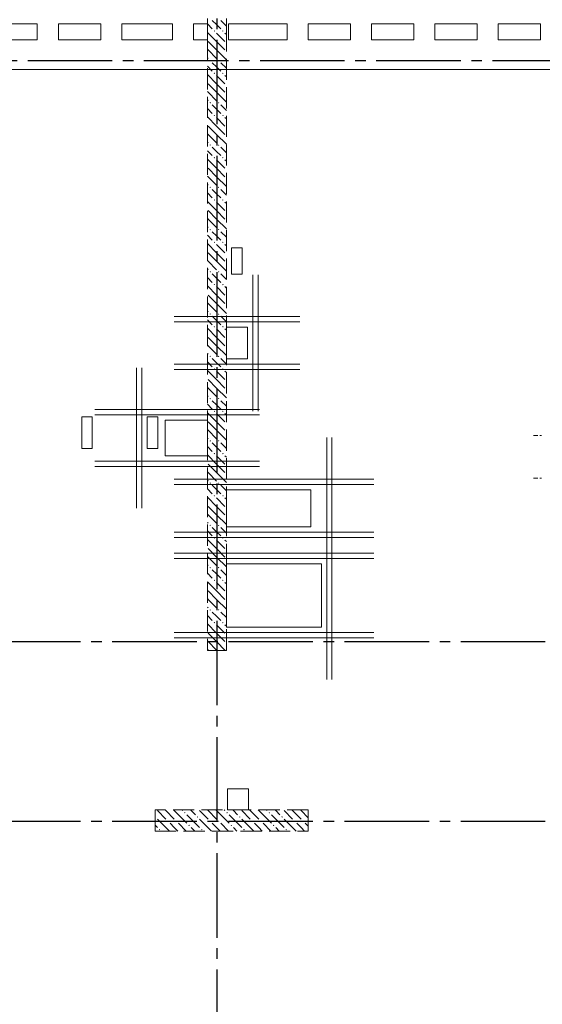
# Model space of a CAD drawing. Header units: millimetres. Extents: x 0 to 61017, y 0 to 42000.
# Tile 8 of 23: x 11933 to 16882, y 25370 to 34690. Entities that reach past the tile are written whole.
import ezdxf

# ---------------------------------------------------------------- set-up
doc = ezdxf.new("R2010")
doc.units = ezdxf.units.MM
doc.linetypes.add('______2', pattern=[270, 200, -70])
doc.linetypes.add('______5', pattern=[1100, 800, -100, 100, -100])
doc.layers.add('ЖБ Перекрытие верхний уровень', color=7, linetype='Continuous', lineweight=25, true_color=0xe0e0ff)
doc.layers.add('ЖБ Стена верхний уровень', color=7, linetype='Continuous', lineweight=25, true_color=0x006e00)
for name, color, linetype, lineweight in [('ЖБ Пилон', 180, 'Continuous', 25), ('Обрамление проемов стержнями', 7, 'Continuous', 25), ('Оси', 40, '______5', 18), ('Позиционная метка линия выноска', 7, 'Continuous', 13)]:
    doc.layers.add(name, color=color, linetype=linetype, lineweight=lineweight)

msp = doc.modelspace()

# ---------------------------------------------------------------- hatches: boundary and pattern name
at = {"layer": 'ЖБ Пилон', "linetype": 'Continuous', "lineweight": 18, "transparency": 33554687}
for points in [[(13215, 27147.7), (13216.9, 27149.6), (13223.4, 27143.1), (13216.9, 27136.6), (13215, 27138.6)], [(13490.5, 27183.1), (13497, 27189.6), (13503.4, 27183.1), (13497, 27176.6)], [(13610.5, 27143.1), (13616.9, 27149.6), (13623.4, 27143.1), (13616.9, 27136.6)], [(13890.5, 27183.1), (13897, 27189.6), (13903.4, 27183.1), (13897, 27176.6)], [(14010.5, 27143.1), (14016.9, 27149.6), (14023.4, 27143.1), (14016.9, 27136.6)], [(14290.5, 27183.1), (14297, 27189.6), (14303.4, 27183.1), (14297, 27176.6)], [(14410.5, 27143.1), (14416.9, 27149.6), (14423.4, 27143.1), (14416.9, 27136.6)], [(13250.5, 27023.1), (13257, 27029.6), (13263.5, 27023.1), (13257, 27016.6)], [(13330.5, 27103.1), (13337, 27109.6), (13343.5, 27103.1), (13337, 27096.6)], [(13410.5, 27103.1), (13416.9, 27109.6), (13423.4, 27103.1), (13416.9, 27096.6)], [(13530.5, 27063.1), (13537, 27069.6), (13543.5, 27063.1), (13537, 27056.6)], [(13650.5, 27023.1), (13657, 27029.6), (13663.5, 27023.1), (13657, 27016.6)], [(13730.5, 27103.1), (13737, 27109.6), (13743.5, 27103.1), (13737, 27096.6)], [(13810.5, 27103.1), (13816.9, 27109.6), (13823.4, 27103.1), (13816.9, 27096.6)], [(13930.5, 27063.1), (13937, 27069.6), (13943.5, 27063.1), (13937, 27056.6)], [(14050.5, 27023.1), (14057, 27029.6), (14063.5, 27023.1), (14057, 27016.6)], [(14130.5, 27103.1), (14137, 27109.6), (14143.5, 27103.1), (14137, 27096.6)], [(14210.5, 27103.1), (14216.9, 27109.6), (14223.4, 27103.1), (14216.9, 27096.6)], [(14330.5, 27063.1), (14337, 27069.6), (14343.5, 27063.1), (14337, 27056.6)], [(14450.5, 27023.1), (14457, 27029.6), (14463.5, 27023.1), (14457, 27016.6)], [(14530.5, 27103.1), (14537, 27109.6), (14543.5, 27103.1), (14537, 27096.6)], [(14610.5, 27103.1), (14616.9, 27109.6), (14623.4, 27103.1), (14616.9, 27096.6)]]:
    msp.add_hatch(color=7, dxfattribs=at).paths.add_polyline_path(points, flags=16)
at = {"layer": 'ЖБ Стена верхний уровень', "linetype": 'Continuous', "lineweight": 18, "transparency": 33554687}
for points in [[(13770.5, 34583.1), (13777, 34589.6), (13783.5, 34583.1), (13777, 34576.6)], [(13850.5, 34583.1), (13857, 34589.6), (13863.5, 34583.1), (13857, 34576.6)], [(13730.5, 34303.1), (13737, 34309.6), (13743.5, 34303.1), (13737, 34296.6)], [(13810.5, 34303.1), (13816.9, 34309.6), (13823.4, 34303.1), (13816.9, 34296.6)], [(13770.5, 34183.1), (13777, 34189.6), (13783.5, 34183.1), (13777, 34176.6)], [(13850.5, 34183.1), (13857, 34189.6), (13863.5, 34183.1), (13857, 34176.6)], [(13730.5, 33903.1), (13737, 33909.6), (13743.5, 33903.1), (13737, 33896.6)], [(13810.5, 33903.1), (13816.9, 33909.6), (13823.4, 33903.1), (13816.9, 33896.6)], [(13770.5, 33783.1), (13777, 33789.6), (13783.5, 33783.1), (13777, 33776.6)], [(13850.5, 33783.1), (13857, 33789.6), (13863.5, 33783.1), (13857, 33776.6)], [(13730.5, 33503.1), (13737, 33509.6), (13743.5, 33503.1), (13737, 33496.6)], [(13810.5, 33503.1), (13816.9, 33509.6), (13823.4, 33503.1), (13816.9, 33496.6)], [(13770.5, 33383.1), (13777, 33389.6), (13783.5, 33383.1), (13777, 33376.6)], [(13850.5, 33383.1), (13857, 33389.6), (13863.5, 33383.1), (13857, 33376.6)], [(13730.5, 33103.1), (13737, 33109.6), (13743.5, 33103.1), (13737, 33096.6)], [(13810.5, 33103.1), (13816.9, 33109.6), (13823.4, 33103.1), (13816.9, 33096.6)], [(13770.5, 32983.1), (13777, 32989.6), (13783.5, 32983.1), (13777, 32976.6)], [(13850.5, 32983.1), (13857, 32989.6), (13863.5, 32983.1), (13857, 32976.6)], [(13730.5, 32703.1), (13737, 32709.6), (13743.5, 32703.1), (13737, 32696.6)], [(13810.5, 32703.1), (13816.9, 32709.6), (13823.4, 32703.1), (13816.9, 32696.6)], [(13770.5, 32583.1), (13777, 32589.6), (13783.5, 32583.1), (13777, 32576.6)], [(13850.5, 32583.1), (13857, 32589.6), (13863.5, 32583.1), (13857, 32576.6)], [(13730.5, 32303.1), (13737, 32309.6), (13743.5, 32303.1), (13737, 32296.6)], [(13810.5, 32303.1), (13816.9, 32309.6), (13823.4, 32303.1), (13816.9, 32296.6)], [(13770.5, 32183.1), (13777, 32189.6), (13783.5, 32183.1), (13777, 32176.6)], [(13850.5, 32183.1), (13857, 32189.6), (13863.5, 32183.1), (13857, 32176.6)], [(13730.5, 31903.1), (13737, 31909.6), (13743.5, 31903.1), (13737, 31896.6)], [(13810.5, 31903.1), (13816.9, 31909.6), (13823.4, 31903.1), (13816.9, 31896.6)], [(13770.5, 31783.1), (13777, 31789.6), (13783.5, 31783.1), (13777, 31776.6)], [(13850.5, 31783.1), (13857, 31789.6), (13863.5, 31783.1), (13857, 31776.6)], [(13730.5, 31503.1), (13737, 31509.6), (13743.5, 31503.1), (13737, 31496.6)], [(13810.5, 31503.1), (13816.9, 31509.6), (13823.4, 31503.1), (13816.9, 31496.6)], [(13770.5, 31383.1), (13777, 31389.6), (13783.5, 31383.1), (13777, 31376.6)], [(13850.5, 31383.1), (13857, 31389.6), (13863.5, 31383.1), (13857, 31376.6)], [(13730.5, 31103.1), (13737, 31109.6), (13743.5, 31103.1), (13737, 31096.6)], [(13810.5, 31103.1), (13816.9, 31109.6), (13823.4, 31103.1), (13816.9, 31096.6)], [(13770.5, 30983.1), (13777, 30989.6), (13783.5, 30983.1), (13777, 30976.6)], [(13850.5, 30983.1), (13857, 30989.6), (13863.5, 30983.1), (13857, 30976.6)], [(13730.5, 30703.1), (13737, 30709.6), (13743.5, 30703.1), (13737, 30696.6)], [(13810.5, 30703.1), (13816.9, 30709.6), (13823.4, 30703.1), (13816.9, 30696.6)], [(13770.5, 30583.1), (13777, 30589.6), (13783.5, 30583.1), (13777, 30576.6)], [(13850.5, 30583.1), (13857, 30589.6), (13863.5, 30583.1), (13857, 30576.6)], [(13730.5, 30303.1), (13737, 30309.6), (13743.5, 30303.1), (13737, 30296.6)], [(13810.5, 30303.1), (13816.9, 30309.6), (13823.4, 30303.1), (13816.9, 30296.6)], [(13770.5, 30183.1), (13777, 30189.6), (13783.5, 30183.1), (13777, 30176.6)], [(13850.5, 30183.1), (13857, 30189.6), (13863.5, 30183.1), (13857, 30176.6)], [(13730.5, 29903.1), (13737, 29909.6), (13743.5, 29903.1), (13737, 29896.6)], [(13810.5, 29903.1), (13816.9, 29909.6), (13823.4, 29903.1), (13816.9, 29896.6)], [(13770.5, 29783.1), (13777, 29789.6), (13783.5, 29783.1), (13777, 29776.6)], [(13850.5, 29783.1), (13857, 29789.6), (13863.5, 29783.1), (13857, 29776.6)], [(13730.5, 29503.1), (13737, 29509.6), (13743.5, 29503.1), (13737, 29496.6)], [(13810.5, 29503.1), (13816.9, 29509.6), (13823.4, 29503.1), (13816.9, 29496.6)], [(13770.5, 29383.1), (13777, 29389.6), (13783.5, 29383.1), (13777, 29376.6)], [(13850.5, 29383.1), (13857, 29389.6), (13863.5, 29383.1), (13857, 29376.6)], [(13730.5, 29103.1), (13737, 29109.6), (13743.5, 29103.1), (13737, 29096.6)], [(13810.5, 29103.1), (13816.9, 29109.6), (13823.4, 29103.1), (13816.9, 29096.6)], [(13770.5, 28983.1), (13777, 28989.6), (13783.5, 28983.1), (13777, 28976.6)], [(13850.5, 28983.1), (13857, 28989.6), (13863.5, 28983.1), (13857, 28976.6)]]:
    msp.add_hatch(color=7, dxfattribs=at).paths.add_polyline_path(points, flags=16)

# ---------------------------------------------------------------- linework, layer by layer
at = {"layer": 'ЖБ Перекрытие верхний уровень', "color": 7, "linetype": 'Continuous', "lineweight": 18, "transparency": 33554687}
for p, q in [((11700, 34650), (12100, 34650)), ((12100, 34650), (12100, 34500)), ((12300, 34500), (12300, 34650)), ((12300, 34650), (12700, 34650)), ((12700, 34650), (12700, 34500)), ((12900, 34650), (13380, 34650)), ((12900, 34500), (12900, 34650)), ((13380, 34650), (13380, 34500)), ((13580, 34500), (13580, 34650)), ((13580, 34650), (13710, 34650)), ((13710, 34650), (13710, 34500)), ((13910, 34650), (14465, 34650)), ((13910, 34500), (13910, 34650)), ((14465, 34650), (14465, 34500)), ((14665, 34500), (14665, 34650)), ((14665, 34650), (15065, 34650)), ((15065, 34650), (15065, 34500)), ((15265, 34650), (15665, 34650)), ((15265, 34500), (15265, 34650)), ((15665, 34650), (15665, 34500)), ((15865, 34500), (15865, 34650)), ((15865, 34650), (16265, 34650)), ((16265, 34650), (16265, 34500)), ((16465, 34650), (16865, 34650)), ((16465, 34500), (16465, 34650)), ((16865, 34650), (16865, 34500)), ((12100, 34500), (11700, 34500)), ((12700, 34500), (12300, 34500)), ((13380, 34500), (12900, 34500)), ((13710, 34500), (13580, 34500)), ((14465, 34500), (13910, 34500)), ((15065, 34500), (14665, 34500)), ((15665, 34500), (15265, 34500)), ((16265, 34500), (15865, 34500)), ((16865, 34500), (16465, 34500)), ((14040, 32530), (13940, 32530)), ((13940, 32530), (13940, 32280)), ((14040, 32280), (14040, 32530)), ((13940, 32280), (14040, 32280)), ((14090, 31780), (13890, 31780)), ((13890, 31780), (13890, 31480)), ((14090, 31480), (14090, 31780)), ((13890, 31480), (14090, 31480)), ((12620, 30930), (12520, 30930)), ((12520, 30930), (12520, 30630)), ((12620, 30630), (12620, 30930)), ((13240, 30930), (13140, 30930)), ((13140, 30930), (13140, 30630)), ((13240, 30630), (13240, 30930)), ((13710, 30900), (13310, 30900)), ((13310, 30900), (13310, 30560)), ((13710, 30560), (13710, 30900)), ((12520, 30630), (12620, 30630)), ((13140, 30630), (13240, 30630)), ((13310, 30560), (13710, 30560)), ((14690, 30240), (13890, 30240)), ((13890, 30240), (13890, 29890)), ((14690, 29890), (14690, 30240)), ((13890, 29890), (14690, 29890)), ((14790, 29540), (13890, 29540)), ((13890, 29540), (13890, 28940)), ((14790, 28940), (14790, 29540)), ((13890, 28940), (14790, 28940)), ((14100, 27410), (13900, 27410)), ((13900, 27410), (13900, 27210)), ((14100, 27210), (14100, 27410)), ((13900, 27210), (14100, 27210))]:
    msp.add_line(p, q, dxfattribs=at)
at = {"layer": 'ЖБ Пилон', "color": 253, "linetype": '______2', "lineweight": 13, "true_color": 0xa0a0a0, "transparency": 33554687}
for p, q in [((14665, 27210), (13215, 27210)), ((13215, 27210), (13215, 27010)), ((14665, 27010), (14665, 27210)), ((13215, 27010), (14665, 27010))]:
    msp.add_line(p, q, dxfattribs=at)
at = {"layer": 'ЖБ Пилон', "color": 9, "linetype": 'Continuous', "lineweight": 18, "true_color": 0xc7c7c7, "transparency": 33554687}
for p, q in [((13237, 27203.1), (13316.9, 27123.1)), ((13237, 27123.1), (13350.1, 27010)), ((13316.9, 27203.1), (13310.1, 27210)), ((13316.9, 27203.1), (13397, 27123.1)), ((13390.1, 27210), (13397, 27203.1)), ((13397, 27203.1), (13516.9, 27083.1)), ((13470.1, 27210), (13477, 27203.1)), ((13516.9, 27163.1), (13637, 27043.1)), ((13557, 27203.1), (13550.1, 27210)), ((13597, 27163.1), (13557, 27203.1)), ((13637, 27203.1), (13716.9, 27123.1)), ((13637, 27123.1), (13750.1, 27010)), ((13716.9, 27203.1), (13710.1, 27210)), ((13716.9, 27203.1), (13797, 27123.1)), ((13790.1, 27210), (13797, 27203.1)), ((13797, 27203.1), (13916.9, 27083.1)), ((13870.1, 27210), (13877, 27203.1)), ((13916.9, 27163.1), (14037, 27043.1)), ((13957, 27203.1), (13950.1, 27210)), ((13997, 27163.1), (13957, 27203.1)), ((14037, 27203.1), (14116.9, 27123.1)), ((14037, 27123.1), (14150.1, 27010)), ((14116.9, 27203.1), (14110.1, 27210)), ((14116.9, 27203.1), (14197, 27123.1)), ((14190.1, 27210), (14197, 27203.1)), ((14197, 27203.1), (14316.9, 27083.1)), ((14270.1, 27210), (14277, 27203.1)), ((14316.9, 27163.1), (14437, 27043.1)), ((14357, 27203.1), (14350.1, 27210)), ((14397, 27163.1), (14357, 27203.1)), ((14437, 27203.1), (14516.9, 27123.1)), ((14437, 27123.1), (14550.1, 27010)), ((14516.9, 27203.1), (14510.1, 27210)), ((14516.9, 27203.1), (14597, 27123.1)), ((14590.1, 27210), (14597, 27203.1)), ((14597, 27203.1), (14665, 27135.1)), ((13215, 27065.1), (13237, 27043.1)), ((13397, 27043.1), (13357, 27083.1)), ((13430.1, 27010), (13397, 27043.1)), ((13437, 27083.1), (13510.1, 27010)), ((13557, 27043.1), (13590.1, 27010)), ((13797, 27043.1), (13757, 27083.1)), ((13830.1, 27010), (13797, 27043.1)), ((13837, 27083.1), (13910.1, 27010)), ((13957, 27043.1), (13990.1, 27010)), ((14197, 27043.1), (14157, 27083.1)), ((14230.1, 27010), (14197, 27043.1)), ((14237, 27083.1), (14310.1, 27010)), ((14357, 27043.1), (14390.1, 27010)), ((14597, 27043.1), (14557, 27083.1)), ((14630.1, 27010), (14597, 27043.1)), ((14637, 27083.1), (14665, 27055.1))]:
    msp.add_line(p, q, dxfattribs=at)
at = {"layer": 'ЖБ Стена верхний уровень', "color": 251, "linetype": '______2', "lineweight": 13, "true_color": 0x656565, "transparency": 33554687}
for p, q in [((13710, 36320), (13710, 34500)), ((13890, 34500), (13890, 36320)), ((13710, 34500), (13710, 28720)), ((13890, 28720), (13890, 34500)), ((13710, 28720), (13890, 28720))]:
    msp.add_line(p, q, dxfattribs=at)
at = {"layer": 'ЖБ Стена верхний уровень', "color": 9, "linetype": 'Continuous', "lineweight": 18, "true_color": 0xc7c7c7, "transparency": 33554687}
for p, q in [((13797, 34643.1), (13757, 34683.1)), ((13837, 34683.1), (13890, 34630.1)), ((13710, 34650.1), (13757, 34603.1)), ((13837, 34603.1), (13797, 34643.1)), ((13780.1, 34500), (13710, 34570.1)), ((13797, 34483.1), (13780.1, 34500)), ((13797, 34563.1), (13860.1, 34500)), ((13860.1, 34500), (13877, 34483.1)), ((13877, 34563.1), (13890, 34550.1)), ((13716.9, 34403.1), (13710, 34410.1)), ((13716.9, 34483.1), (13797, 34403.1)), ((13716.9, 34403.1), (13797, 34323.1)), ((13797, 34483.1), (13877, 34403.1)), ((13797, 34403.1), (13890, 34310.1)), ((13710, 34330.1), (13716.9, 34323.1)), ((13710, 34250.1), (13757, 34203.1)), ((13797, 34243.1), (13757, 34283.1)), ((13837, 34203.1), (13797, 34243.1)), ((13837, 34283.1), (13890, 34230.1)), ((13797, 34083.1), (13710, 34170.1)), ((13797, 34163.1), (13877, 34083.1)), ((13877, 34163.1), (13890, 34150.1)), ((13716.9, 34083.1), (13797, 34003.1)), ((13797, 34083.1), (13877, 34003.1)), ((13716.9, 34003.1), (13710, 34010.1)), ((13710, 33930.1), (13716.9, 33923.1)), ((13716.9, 34003.1), (13797, 33923.1)), ((13797, 34003.1), (13890, 33910.1)), ((13710, 33850.1), (13757, 33803.1)), ((13797, 33843.1), (13757, 33883.1)), ((13837, 33803.1), (13797, 33843.1)), ((13837, 33883.1), (13890, 33830.1)), ((13797, 33683.1), (13710, 33770.1)), ((13797, 33763.1), (13877, 33683.1)), ((13877, 33763.1), (13890, 33750.1)), ((13716.9, 33683.1), (13797, 33603.1)), ((13797, 33683.1), (13877, 33603.1)), ((13716.9, 33603.1), (13710, 33610.1)), ((13716.9, 33603.1), (13797, 33523.1)), ((13797, 33603.1), (13890, 33510.1)), ((13710, 33530.1), (13716.9, 33523.1)), ((13797, 33443.1), (13757, 33483.1)), ((13837, 33483.1), (13890, 33430.1)), ((13710, 33450.1), (13757, 33403.1)), ((13797, 33283.1), (13710, 33370.1)), ((13837, 33403.1), (13797, 33443.1)), ((13716.9, 33283.1), (13797, 33203.1)), ((13797, 33363.1), (13877, 33283.1)), ((13797, 33283.1), (13877, 33203.1)), ((13877, 33363.1), (13890, 33350.1)), ((13716.9, 33203.1), (13710, 33210.1)), ((13716.9, 33203.1), (13797, 33123.1)), ((13797, 33203.1), (13890, 33110.1)), ((13710, 33130.1), (13716.9, 33123.1)), ((13710, 33050.1), (13757, 33003.1)), ((13797, 33043.1), (13757, 33083.1)), ((13837, 33003.1), (13797, 33043.1)), ((13837, 33083.1), (13890, 33030.1)), ((13797, 32883.1), (13710, 32970.1)), ((13797, 32963.1), (13877, 32883.1)), ((13877, 32963.1), (13890, 32950.1)), ((13716.9, 32803.1), (13710, 32810.1)), ((13716.9, 32883.1), (13797, 32803.1)), ((13797, 32883.1), (13877, 32803.1)), ((13710, 32730.1), (13716.9, 32723.1)), ((13716.9, 32803.1), (13797, 32723.1)), ((13797, 32803.1), (13890, 32710.1)), ((13710, 32650.1), (13757, 32603.1)), ((13797, 32643.1), (13757, 32683.1)), ((13837, 32603.1), (13797, 32643.1)), ((13837, 32683.1), (13890, 32630.1)), ((13797, 32483.1), (13710, 32570.1)), ((13797, 32563.1), (13877, 32483.1)), ((13877, 32563.1), (13890, 32550.1)), ((13716.9, 32483.1), (13797, 32403.1)), ((13797, 32483.1), (13877, 32403.1)), ((13716.9, 32403.1), (13710, 32410.1)), ((13716.9, 32403.1), (13797, 32323.1)), ((13797, 32403.1), (13890, 32310.1)), ((13710, 32330.1), (13716.9, 32323.1)), ((13710, 32250.1), (13757, 32203.1)), ((13797, 32243.1), (13757, 32283.1)), ((13837, 32283.1), (13890, 32230.1)), ((13797, 32083.1), (13710, 32170.1)), ((13837, 32203.1), (13797, 32243.1)), ((13797, 32163.1), (13877, 32083.1)), ((13877, 32163.1), (13890, 32150.1)), ((13716.9, 32083.1), (13797, 32003.1)), ((13797, 32083.1), (13877, 32003.1)), ((13716.9, 32003.1), (13710, 32010.1)), ((13716.9, 32003.1), (13797, 31923.1)), ((13797, 32003.1), (13890, 31910.1)), ((13710, 31930.1), (13716.9, 31923.1)), ((13797, 31843.1), (13757, 31883.1)), ((13837, 31883.1), (13890, 31830.1)), ((13710, 31850.1), (13757, 31803.1)), ((13837, 31803.1), (13797, 31843.1)), ((13797, 31683.1), (13710, 31770.1)), ((13797, 31763.1), (13877, 31683.1)), ((13877, 31763.1), (13890, 31750.1)), ((13716.9, 31603.1), (13710, 31610.1)), ((13716.9, 31683.1), (13797, 31603.1)), ((13716.9, 31603.1), (13797, 31523.1)), ((13797, 31683.1), (13877, 31603.1)), ((13797, 31603.1), (13890, 31510.1)), ((13710, 31530.1), (13716.9, 31523.1)), ((13710, 31450.1), (13757, 31403.1)), ((13797, 31443.1), (13757, 31483.1)), ((13837, 31403.1), (13797, 31443.1)), ((13837, 31483.1), (13890, 31430.1)), ((13797, 31283.1), (13710, 31370.1)), ((13797, 31363.1), (13877, 31283.1)), ((13877, 31363.1), (13890, 31350.1)), ((13716.9, 31283.1), (13797, 31203.1)), ((13797, 31283.1), (13877, 31203.1)), ((13716.9, 31203.1), (13710, 31210.1)), ((13710, 31130.1), (13716.9, 31123.1)), ((13716.9, 31203.1), (13797, 31123.1)), ((13797, 31203.1), (13890, 31110.1)), ((13710, 31050.1), (13757, 31003.1)), ((13797, 31043.1), (13757, 31083.1)), ((13837, 31003.1), (13797, 31043.1)), ((13837, 31083.1), (13890, 31030.1)), ((13797, 30883.1), (13710, 30970.1)), ((13797, 30963.1), (13877, 30883.1)), ((13877, 30963.1), (13890, 30950.1)), ((13716.9, 30883.1), (13797, 30803.1)), ((13797, 30883.1), (13877, 30803.1)), ((13716.9, 30803.1), (13710, 30810.1)), ((13716.9, 30803.1), (13797, 30723.1)), ((13797, 30803.1), (13890, 30710.1)), ((13710, 30730.1), (13716.9, 30723.1)), ((13797, 30643.1), (13757, 30683.1)), ((13837, 30683.1), (13890, 30630.1)), ((13710, 30650.1), (13757, 30603.1)), ((13797, 30483.1), (13710, 30570.1)), ((13837, 30603.1), (13797, 30643.1)), ((13716.9, 30483.1), (13797, 30403.1)), ((13797, 30563.1), (13877, 30483.1)), ((13797, 30483.1), (13877, 30403.1)), ((13877, 30563.1), (13890, 30550.1)), ((13716.9, 30403.1), (13710, 30410.1)), ((13716.9, 30403.1), (13797, 30323.1)), ((13797, 30403.1), (13890, 30310.1)), ((13710, 30330.1), (13716.9, 30323.1)), ((13710, 30250.1), (13757, 30203.1)), ((13797, 30243.1), (13757, 30283.1)), ((13837, 30203.1), (13797, 30243.1)), ((13837, 30283.1), (13890, 30230.1)), ((13797, 30083.1), (13710, 30170.1)), ((13797, 30163.1), (13877, 30083.1)), ((13877, 30163.1), (13890, 30150.1)), ((13716.9, 30083.1), (13797, 30003.1)), ((13797, 30083.1), (13877, 30003.1)), ((13716.9, 30003.1), (13710, 30010.1)), ((13710, 29930.1), (13716.9, 29923.1)), ((13716.9, 30003.1), (13797, 29923.1)), ((13797, 30003.1), (13890, 29910.1)), ((13710, 29850.1), (13757, 29803.1)), ((13797, 29843.1), (13757, 29883.1)), ((13837, 29803.1), (13797, 29843.1)), ((13837, 29883.1), (13890, 29830.1)), ((13797, 29683.1), (13710, 29770.1)), ((13797, 29763.1), (13877, 29683.1)), ((13877, 29763.1), (13890, 29750.1)), ((13716.9, 29683.1), (13797, 29603.1)), ((13797, 29683.1), (13877, 29603.1)), ((13716.9, 29603.1), (13710, 29610.1)), ((13716.9, 29603.1), (13797, 29523.1)), ((13797, 29603.1), (13890, 29510.1)), ((13710, 29530.1), (13716.9, 29523.1)), ((13797, 29443.1), (13757, 29483.1)), ((13837, 29483.1), (13890, 29430.1)), ((13710, 29450.1), (13757, 29403.1)), ((13797, 29283.1), (13710, 29370.1)), ((13837, 29403.1), (13797, 29443.1)), ((13797, 29363.1), (13877, 29283.1)), ((13877, 29363.1), (13890, 29350.1)), ((13716.9, 29283.1), (13797, 29203.1)), ((13797, 29283.1), (13877, 29203.1)), ((13716.9, 29203.1), (13710, 29210.1)), ((13716.9, 29203.1), (13797, 29123.1)), ((13797, 29203.1), (13890, 29110.1)), ((13710, 29130.1), (13716.9, 29123.1)), ((13797, 29043.1), (13757, 29083.1)), ((13837, 29083.1), (13890, 29030.1)), ((13710, 29050.1), (13757, 29003.1)), ((13837, 29003.1), (13797, 29043.1)), ((13797, 28883.1), (13710, 28970.1)), ((13797, 28963.1), (13877, 28883.1)), ((13877, 28963.1), (13890, 28950.1)), ((13716.9, 28803.1), (13710, 28810.1)), ((13716.9, 28883.1), (13797, 28803.1)), ((13716.9, 28803.1), (13797, 28723.1)), ((13797, 28883.1), (13877, 28803.1)), ((13797, 28803.1), (13880.1, 28720)), ((13710, 28730.1), (13716.9, 28723.1))]:
    msp.add_line(p, q, dxfattribs=at)
at = {"layer": 'ЖБ Стена верхний уровень', "color": 251, "linetype": '______2', "lineweight": 13, "true_color": 0x656565, "transparency": 33554687}
for points in [[(16840.2, 30755), (16798.4, 30755), (16840.2, 30755)], [(16856.7, 30755), (16873, 30755), (16856.7, 30755)], [(16840.2, 30350), (16798.4, 30350), (16840.2, 30350)], [(16840.2, 30350), (16798.4, 30350), (16840.2, 30350)], [(16856.7, 30350), (16873, 30350), (16856.7, 30350)], [(16856.7, 30350), (16873, 30350), (16856.7, 30350)]]:
    msp.add_lwpolyline(points, dxfattribs=at)
at = {"layer": 'Обрамление проемов стержнями', "color": 7, "linetype": 'Continuous', "lineweight": 18, "transparency": 33554687}
for p, q in [((14140, 32275), (14140, 30985)), ((14190, 32275), (14190, 30985)), ((13395, 31880), (14585, 31880)), ((13395, 31830), (14585, 31830)), ((13395, 31430), (14585, 31430)), ((13040, 30065), (13040, 31395)), ((13090, 30065), (13090, 31395)), ((13395, 31380), (14585, 31380)), ((12645, 31000), (14205, 31000)), ((12645, 30950), (14205, 30950)), ((14840, 28445.3), (14840, 30735)), ((14890, 28445.3), (14890, 30735)), ((12645, 30510), (14205, 30510)), ((12645, 30460), (14205, 30460)), ((13395, 30340), (15285, 30340)), ((13395, 30290), (15285, 30290)), ((13395, 29839.7), (15285, 29839.7)), ((13395, 29789.7), (15285, 29789.7)), ((13395, 29640), (15285, 29640)), ((13395, 29590), (15285, 29590)), ((13395, 28890), (15285, 28890)), ((13395, 28840), (15285, 28840))]:
    msp.add_line(p, q, dxfattribs=at)
at = {"layer": 'Оси', "color": 8, "linetype": '______5', "lineweight": -3, "transparency": 33554687}
for p, q in [((13800, 40000), (13800, 16970)), ((50210, 34300), (4600, 34300)), ((50210, 34300), (4600, 34300)), ((49910, 28800), (4600, 28800)), ((49910, 27100), (4600, 27100))]:
    msp.add_line(p, q, dxfattribs=at)
at = {"layer": 'Позиционная метка линия выноска', "color": 251, "linetype": 'Continuous', "lineweight": 13, "true_color": 0x494949, "transparency": 33554687}
msp.add_lwpolyline([(49330, 34220), (7380, 34220), (7380, 28539.8), (7980, 28539.8), (7980, 26939.8), (7380, 26939.8), (7380, 21450)], dxfattribs=at)

doc.saveas('drawing.dxf')
